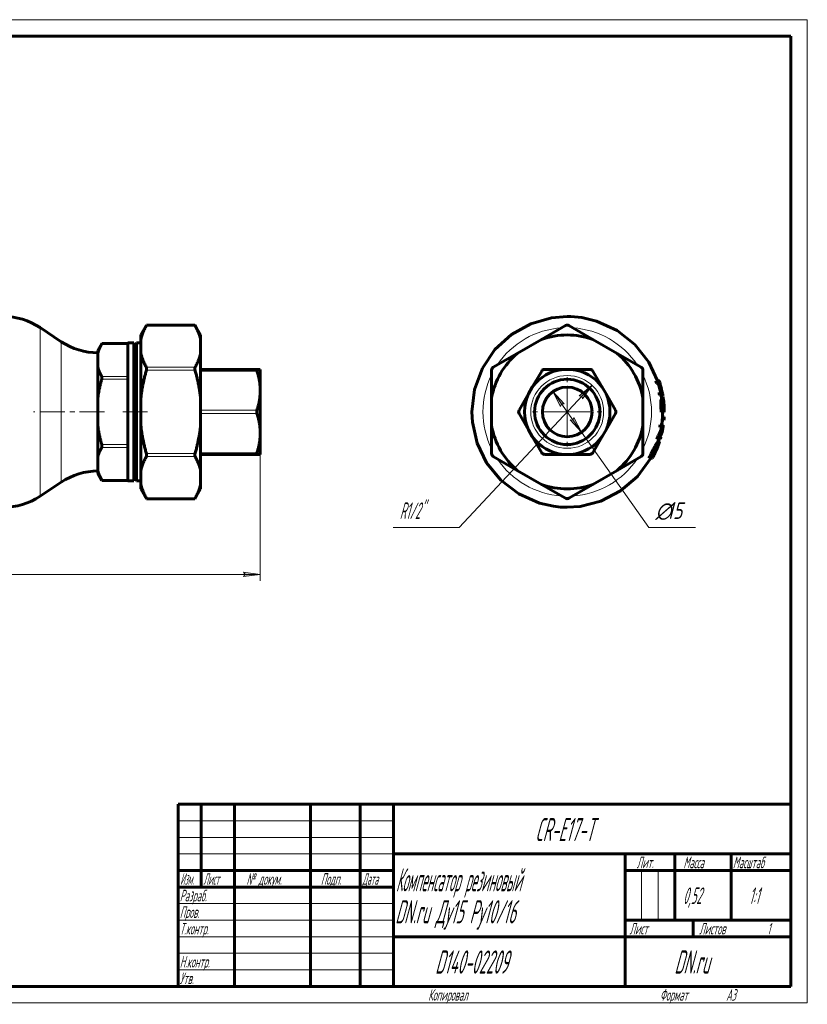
# Model space of a CAD drawing. Header units: millimetres. Extents: x 0 to 420, y 0 to 297.
# Tile 2 of 2: x 182 to 420, y 0 to 297. Entities that reach past the tile are written whole.
import ezdxf

# ---------------------------------------------------------------- set-up
doc = ezdxf.new("R2010")
doc.units = ezdxf.units.MM
for name, pattern in [('K5LT_AXLED', [12, 7.5, -1.5, 1.5, -1.5]), ('K5LT_BASIC', [0]), ('K5LT_THIN', [0])]:
    doc.linetypes.add(name, pattern=pattern)
doc.layers.add('Системный слой', color=7, linetype='Continuous')
doc.layers.add('Системный слой (1)', color=251, linetype='Continuous', true_color=0x6c6c6c)
doc.styles.add('KDIMTEXTSTYLE', font='GOST_AU.SHX', dxfattribs={"width": 0.96, "oblique": 15, "height": 5})
doc.styles.add('KTEXTSTYLE', font='GOST_AU.SHX', dxfattribs={"width": 0.56, "height": 5})
doc.dimstyles.new('KDIMSTYLE (1.00)', dxfattribs={"dimtxt": 5, "dimasz": 1, "dimexe": 2, "dimexo": 0, "dimgap": 1, "dimtad": 1, "dimtxsty": 'KDIMTEXTSTYLE', "dimsah": 1, "dimcen": 0, "dimdle": 1, "dimadec": 0, "dimazin": 0, "dimtfac": 0.667, "dimtmove": 0, "dimatfit": 3, "dimfxl": 1, "dimtvp": 1, "dimtolj": 1, "dimtzin": 0, "dimarcsym": 0})

# ---------------------------------------------------------------- blocks, each defined once
blk = doc.blocks.new('D0')
at = {"layer": 'Системный слой (1)'}
for points in [[(59.27, 129.46), (59.77, 130.12), (54.77, 129.46), (59.77, 128.8)], [(254.77, 129.46), (249.77, 130.12), (250.27, 129.46), (249.77, 128.8)]]:
    blk.add_hatch(color=7, dxfattribs=at).paths.add_polyline_path(points)
at = {"layer": 'Системный слой (1)', "color": 7, "linetype": 'K5LT_THIN', "lineweight": 18, "true_color": 0xffffff}
for p, q in [((254.77, 168.39), (254.77, 127.46)), ((54.77, 165.68), (54.77, 127.46)), ((54.77, 129.46), (59.77, 130.12)), ((59.77, 128.8), (54.77, 129.46)), ((59.77, 130.12), (59.27, 129.46)), ((59.27, 129.46), (59.77, 128.8)), ((250.27, 129.46), (249.77, 130.12)), ((249.77, 130.12), (254.77, 129.46)), ((254.77, 129.46), (249.77, 128.8)), ((249.77, 128.8), (250.27, 129.46))]:
    blk.add_line(p, q, dxfattribs=at)
blk.add_wipeout([(149.1, 130.46), (149.1, 137.84), (159.99, 137.84), (159.99, 130.46)]).dxf.layer = 'Системный слой (1)'
blk.add_line((54.77, 129.46), (254.77, 129.46), dxfattribs=at)
at = {"layer": 'Системный слой (1)', "color": 7, "insert": (149.1, 137.05), "char_height": 5, "attachment_point": 1, "style": 'KTEXTSTYLE'}
blk.add_mtext('\\H5.0;\\W1.000;\\Q15;\\Q15;\\W0.960;200', dxfattribs=at)
blk = doc.blocks.new('KDIMARROW_01')
at = {"layer": 'Системный слой'}
blk.add_hatch(color=0, dxfattribs=at).paths.add_polyline_path([(-5, -0.66), (0, 0), (-5, 0.66), (-4.5, 0)])
at = {"layer": 'Системный слой', "color": 0, "linetype": 'K5LT_THIN', "lineweight": 18}
for p, q in [((-4.5, 0), (-5, 0.66)), ((-5, 0.66), (0, 0)), ((0, 0), (-5, -0.66)), ((-5, -0.66), (-4.5, 0))]:
    blk.add_line(p, q, dxfattribs=at)
at = {"layer": 'Системный слой (1)', "color": 0, "linetype": 'K5LT_THIN', "lineweight": 18}
blk.add_line((347.5, 178.53), (346.5, 178.53), dxfattribs=at)
blk = doc.blocks.new('U0')
at = {"layer": 'Системный слой (1)', "color": 143, "linetype": 'K5LT_BASIC', "lineweight": 60, "true_color": 0x33acca}
for p, q in [((375.27, 187.93), (375.36, 187.66)), ((375.36, 187.66), (375.45, 187.39)), ((375.45, 187.39), (375.53, 187.12)), ((376.23, 184.39), (376.28, 184.12)), ((376.28, 184.12), (376.33, 183.84)), ((376.33, 183.84), (376.38, 183.57))]:
    blk.add_line(p, q, dxfattribs=at)
blk = doc.blocks.new('U1')
at = {"layer": 'Системный слой (1)', "color": 143, "linetype": 'K5LT_BASIC', "lineweight": 60, "true_color": 0x33acca}
for p, q in [((376.17, 184.62), (376.2, 184.51)), ((376.2, 184.51), (376.21, 184.43)), ((376.21, 184.43), (376.22, 184.42)), ((376.22, 184.42), (376.22, 184.42)), ((376.22, 184.42), (376.22, 184.42)), ((376.22, 184.42), (376.22, 184.41)), ((376.22, 184.41), (376.22, 184.4)), ((376.22, 184.4), (376.23, 184.39)), ((376.23, 184.36), (376.22, 184.36)), ((376.23, 184.39), (376.23, 184.37)), ((376.23, 184.37), (376.23, 184.36)), ((376.23, 184.36), (376.23, 184.36)), ((376.23, 184.36), (376.23, 184.36)), ((376.23, 184.36), (376.23, 184.36)), ((376.23, 184.36), (376.23, 184.36)), ((376.23, 184.36), (376.23, 184.36))]:
    blk.add_line(p, q, dxfattribs=at)
blk = doc.blocks.new('U2')
at = {"layer": 'Системный слой (1)', "color": 143, "linetype": 'K5LT_BASIC', "lineweight": 60, "true_color": 0x33acca}
for p, q in [((376.38, 183.14), (376.49, 182.67)), ((376.49, 182.67), (376.58, 182.2)), ((376.58, 182.2), (376.64, 181.72)), ((376.64, 181.72), (376.67, 181.47)), ((376.67, 181.47), (376.68, 181.24)), ((376.68, 181.24), (376.68, 181.23)), ((376.68, 181.23), (376.68, 181.21)), ((376.68, 181.21), (376.69, 181.18)), ((376.69, 181.18), (376.69, 181.12)), ((376.69, 181.12), (376.69, 180.99)), ((376.69, 180.99), (376.7, 180.97))]:
    blk.add_line(p, q, dxfattribs=at)
blk = doc.blocks.new('U3')
at = {"layer": 'Системный слой (1)', "color": 143, "linetype": 'K5LT_BASIC', "lineweight": 60, "true_color": 0x33acca}
for p, q in [((376.64, 181.72), (376.68, 181.38)), ((376.68, 181.38), (376.71, 181.04)), ((376.71, 181.04), (376.74, 180.7)), ((376.81, 179.23), (376.81, 178.96)), ((376.81, 178.96), (376.82, 178.68)), ((376.82, 178.68), (376.82, 178.41))]:
    blk.add_line(p, q, dxfattribs=at)
blk = doc.blocks.new('U4')
at = {"layer": 'Системный слой (1)', "color": 143, "linetype": 'K5LT_BASIC', "lineweight": 60, "true_color": 0x33acca}
for p, q in [((336.51, 205.16), (342.79, 206.95)), ((342.79, 206.95), (347.5, 207.34)), ((347.5, 207.34), (347.51, 207.34)), ((347.51, 207.34), (347.52, 207.34)), ((347.52, 207.34), (347.54, 207.34)), ((347.54, 207.34), (347.57, 207.34)), ((347.57, 207.34), (347.64, 207.34)), ((347.64, 207.34), (347.77, 207.34)), ((347.77, 207.34), (348.04, 207.34)), ((348.04, 207.34), (348.58, 207.32)), ((348.58, 207.32), (349.67, 207.26)), ((349.67, 207.26), (351.89, 207.01)), ((351.89, 207.01), (356.39, 205.94)), ((356.39, 205.94), (362.6, 203.07)), ((330.68, 201.92), (336.51, 205.16)), ((362.6, 203.07), (367.94, 198.84)), ((325.69, 197.35), (330.68, 201.92)), ((321.87, 191.69), (325.69, 197.35)), ((367.94, 198.84), (372.1, 193.54)), ((372.1, 193.54), (374.73, 187.96)), ((319.49, 185.28), (321.87, 191.69)), ((318.69, 178.53), (319.49, 185.28)), ((375.01, 187.12), (375.27, 186.21)), ((375.27, 186.21), (375.51, 185.3)), ((375.51, 185.3), (375.72, 184.39)), ((375.88, 183.55), (375.95, 183.11)), ((375.95, 183.11), (376.02, 182.67)), ((376.02, 182.67), (376.08, 182.23)), ((318.86, 175.41), (318.69, 178.53)), ((376.2, 175.91), (376.05, 174.64)), ((376.29, 177.17), (376.2, 175.91)), ((376.32, 178.41), (376.29, 177.17)), ((320.28, 169.08), (318.86, 175.41)), ((375.91, 173.72), (375.9, 173.64)), ((375.93, 173.8), (375.91, 173.72)), ((375.94, 173.88), (375.93, 173.8)), ((374.93, 169.69), (374.83, 169.39)), ((375.02, 169.98), (374.93, 169.69)), ((375.11, 170.27), (375.02, 169.98)), ((323.17, 163.11), (320.28, 169.08)), ((372.72, 164.58), (368.73, 159.05)), ((327.42, 157.87), (323.17, 163.11)), ((332.84, 153.73), (327.42, 157.87)), ((368.73, 159.05), (363.61, 154.64)), ((339.1, 150.97), (332.84, 153.73)), ((363.61, 154.64), (357.7, 151.58)), ((343.36, 150.02), (339.1, 150.97)), ((345.45, 149.79), (343.36, 150.02)), ((346.49, 149.73), (345.45, 149.79)), ((347, 149.72), (346.49, 149.73)), ((347.25, 149.72), (347, 149.72)), ((347.38, 149.72), (347.25, 149.72)), ((347.44, 149.72), (347.38, 149.72)), ((347.47, 149.72), (347.44, 149.72)), ((347.49, 149.72), (347.47, 149.72)), ((347.5, 149.72), (347.49, 149.72)), ((351.39, 149.98), (347.5, 149.72)), ((347.5, 149.72), (347.5, 149.72)), ((357.7, 151.58), (351.39, 149.98))]:
    blk.add_line(p, q, dxfattribs=at)
blk = doc.blocks.new('U5')
at = {"layer": 'Системный слой (1)', "color": 143, "linetype": 'K5LT_BASIC', "lineweight": 60, "true_color": 0x33acca}
for p, q in [((376.18, 172.79), (376.03, 172.43)), ((376.24, 172.97), (376.18, 172.79)), ((376.27, 173.06), (376.24, 172.97)), ((376.28, 173.1), (376.27, 173.06)), ((376.29, 173.13), (376.28, 173.1)), ((376.41, 173.64), (376.29, 173.13)), ((376.42, 173.72), (376.41, 173.64)), ((376.43, 173.8), (376.42, 173.72)), ((376.44, 173.88), (376.43, 173.8)), ((375.64, 171.7), (375.46, 171.42)), ((376.03, 172.43), (375.64, 171.7))]:
    blk.add_line(p, q, dxfattribs=at)
blk = doc.blocks.new('U6')
at = {"layer": 'Системный слой (1)', "color": 143, "linetype": 'K5LT_BASIC', "lineweight": 60, "true_color": 0x33acca}
for p, q in [((375.51, 187.15), (375.52, 187.15)), ((375.52, 187.15), (375.52, 187.14)), ((375.52, 187.14), (375.53, 187.12)), ((375.53, 187.12), (375.53, 187.1)), ((375.53, 187.1), (375.53, 187.1)), ((375.53, 187.1), (375.54, 187.1)), ((375.54, 187.1), (375.54, 187.1)), ((375.54, 187.1), (375.54, 187.09)), ((375.54, 187.09), (375.54, 187.07)), ((375.54, 187.07), (375.56, 186.99)), ((375.56, 186.99), (375.58, 186.94)), ((375.58, 186.94), (375.58, 186.94)), ((375.58, 186.94), (375.58, 186.93)), ((375.58, 186.93), (375.58, 186.91)), ((375.58, 186.91), (375.59, 186.89))]:
    blk.add_line(p, q, dxfattribs=at)
blk = doc.blocks.new('U7')
at = {"layer": 'Системный слой (1)', "color": 143, "linetype": 'K5LT_BASIC', "lineweight": 60, "true_color": 0x33acca}
for p, q in [((376.31, 173.11), (376.26, 172.84)), ((376.36, 173.37), (376.31, 173.11)), ((376.41, 173.64), (376.36, 173.37)), ((376.49, 174.13), (376.45, 173.88)), ((376.52, 174.39), (376.49, 174.13)), ((376.56, 174.64), (376.52, 174.39)), ((375.7, 170.52), (375.63, 170.27)), ((375.77, 170.78), (375.7, 170.52)), ((375.84, 171.03), (375.77, 170.78))]:
    blk.add_line(p, q, dxfattribs=at)
blk = doc.blocks.new('U8')
at = {"layer": 'Системный слой (1)', "color": 143, "linetype": 'K5LT_BASIC', "lineweight": 60, "true_color": 0x33acca}
for p, q in [((374.78, 167.8), (374.73, 167.7)), ((374.86, 168.01), (374.78, 167.8)), ((374.9, 168.1), (374.86, 168.01)), ((374.92, 168.15), (374.9, 168.1)), ((374.93, 168.18), (374.92, 168.17)), ((374.92, 168.17), (374.92, 168.15)), ((374.96, 168.27), (374.93, 168.18)), ((374.93, 168.18), (374.93, 168.18)), ((374.97, 168.29), (374.96, 168.27)), ((375.01, 168.4), (374.97, 168.29)), ((375.02, 168.43), (375.01, 168.4)), ((375.02, 168.55), (375.04, 168.53)), ((375.03, 168.46), (375.02, 168.45)), ((375.02, 168.45), (375.02, 168.43)), ((375.04, 168.53), (375.03, 168.46)), ((375.03, 168.46), (375.03, 168.46))]:
    blk.add_line(p, q, dxfattribs=at)
blk = doc.blocks.new('U9')
at = {"layer": 'Системный слой (1)', "color": 143, "linetype": 'K5LT_BASIC', "lineweight": 60, "true_color": 0x33acca}
for p, q in [((375.07, 168.56), (374.96, 168.27)), ((375.17, 168.85), (375.07, 168.56)), ((375.27, 169.15), (375.17, 168.85)), ((373.43, 164.85), (373.29, 164.58)), ((373.57, 165.12), (373.43, 164.85)), ((373.71, 165.39), (373.57, 165.12))]:
    blk.add_line(p, q, dxfattribs=at)
blk = doc.blocks.new('U10')
at = {"layer": 'Системный слой (1)', "color": 7, "linetype": 'K5LT_THIN', "lineweight": 18, "true_color": 0xffffff}
for start, end in [(93.8577, 146.1425), (33.8575, 86.1423), (153.8568, 180), (333.8568, 26.1432), (273.857, 326.1425)]:
    blk.add_arc((347.5, 178.53), 25.45, start, end, dxfattribs=at)
blk = doc.blocks.new('U11')
at = {"layer": 'Системный слой (1)', "color": 7, "linetype": 'K5LT_THIN', "lineweight": 18, "true_color": 0xffffff}
for start, end in [(180, 206.1425), (213.8566, 266.1362)]:
    blk.add_arc((347.5, 178.53), 25.45, start, end, dxfattribs=at)
blk = doc.blocks.new('U12')
at = {"layer": 'Системный слой (1)', "color": 30, "linetype": 'K5LT_AXLED', "lineweight": 18, "true_color": 0xff8000}
for q in [(347.5, 190.38), (335.65, 178.53), (359.35, 178.53), (347.5, 166.68)]:
    blk.add_line((347.5, 178.53), q, dxfattribs=at)
blk = doc.blocks.new('D1')
at = {"layer": 'Системный слой (1)'}
for points in [[(346.6, 180.95), (343.18, 184.66), (345.52, 180.19), (345.77, 180.98)], [(351.83, 172.4), (349.48, 176.87), (349.23, 176.08), (348.41, 176.11)]]:
    blk.add_hatch(color=7, dxfattribs=at).paths.add_polyline_path(points)
at = {"layer": 'Системный слой (1)', "color": 7, "linetype": 'K5LT_THIN', "lineweight": 18, "true_color": 0xffffff}
for p, q in [((343.18, 184.66), (346.6, 180.95)), ((345.52, 180.19), (343.18, 184.66)), ((343.18, 184.66), (351.83, 172.4)), ((345.77, 180.98), (345.52, 180.19)), ((346.6, 180.95), (345.77, 180.98)), ((351.83, 172.4), (348.41, 176.11)), ((348.41, 176.11), (349.23, 176.08)), ((349.23, 176.08), (349.48, 176.87)), ((349.48, 176.87), (351.83, 172.4)), ((351.83, 172.4), (372.17, 143.6))]:
    blk.add_line(p, q, dxfattribs=at)
blk.add_wipeout([(374.17, 144.6), (374.17, 151.98), (383.79, 151.98), (383.79, 144.6)]).dxf.layer = 'Системный слой (1)'
blk.add_line((372.17, 143.6), (386.19, 143.6), dxfattribs=at)
at = {"layer": 'Системный слой (1)', "color": 7, "char_height": 5, "attachment_point": 1, "style": 'KTEXTSTYLE'}
for s, insert in [('\\H5.0;\\W1.000;\\Q15;\\Q15;\\W0.960;∅', (374.17, 151.19)), ('\\H5.0;\\W1.000;\\Q15;\\Q15;\\W0.960;15', (377.47, 151.19))]:
    blk.add_mtext(s, dxfattribs=dict(at, insert=insert))
blk = doc.blocks.new('U13')
at = {"layer": 'Системный слой (1)'}
blk.add_hatch(color=7, dxfattribs=at).paths.add_polyline_path([(352.08, 182.47), (355.01, 186.57), (351.12, 183.36), (351.94, 183.28)])
at = {"layer": 'Системный слой (1)', "color": 7, "linetype": 'K5LT_THIN', "lineweight": 18, "true_color": 0xffffff}
for p, q in [((314.89, 143.6), (355.01, 186.57)), ((351.12, 183.36), (355.01, 186.57)), ((355.01, 186.57), (352.08, 182.47)), ((351.94, 183.28), (351.12, 183.36)), ((352.08, 182.47), (351.94, 183.28)), ((314.89, 143.6), (294.92, 143.6))]:
    blk.add_line(p, q, dxfattribs=at)
at = {"layer": 'Системный слой (1)', "color": 7, "insert": (296.92, 151.19), "char_height": 5, "attachment_point": 1, "style": 'KTEXTSTYLE'}
blk.add_mtext('\\H5.0;\\W1.000;\\Q15;\\Q15;\\W0.560;R1/2"', dxfattribs=at)
blk = doc.blocks.new('U14')
at = {"color": 7, "linetype": 'K5LT_THIN', "lineweight": 18, "true_color": 0xffffff}
for p, q in [((0, 297), (420, 297)), ((420, 297), (420, 0)), ((230, 55), (295, 55)), ((230, 50), (295, 50)), ((230, 45), (295, 45)), ((369.96, 25), (369.96, 40)), ((374.98, 25), (374.98, 40)), ((230, 30), (295, 30)), ((230, 25), (295, 25)), ((230, 20), (295, 20)), ((230, 15), (295, 15)), ((230, 10), (295, 10)), ((420, 0), (0, 0))]:
    blk.add_line(p, q, dxfattribs=at)
at = {"color": 143, "linetype": 'K5LT_BASIC', "lineweight": 60, "true_color": 0x33acca}
for p, q in [((20, 292), (415, 292)), ((415, 292), (415, 5)), ((230, 60), (415, 60)), ((230, 5), (230, 60)), ((237, 35), (237, 60)), ((247, 5), (247, 60)), ((270, 5), (270, 60)), ((285, 5), (285, 60)), ((295, 5), (295, 60)), ((295, 45), (415, 45)), ((365, 5), (365, 45)), ((380, 25), (380, 45)), ((397, 25), (397, 45)), ((230, 40), (295, 40)), ((365, 40), (380, 40)), ((380, 40), (415, 40)), ((230, 35), (295, 35)), ((365, 25), (415, 25)), ((385.57, 20), (385.57, 25)), ((295, 20), (365, 20)), ((365, 20), (415, 20)), ((415, 5), (20, 5))]:
    blk.add_line(p, q, dxfattribs=at)
at = {"color": 7, "attachment_point": 1, "style": 'KTEXTSTYLE'}
for s, insert, char_height in [('\\H5.0;\\W1.000;\\Q15;\\Q15;\\W0.560;\\H7.00;CR-E17-T', (337.8, 55.86), 7), ('\\H5.0;\\W1.000;\\Q15;\\Q15;\\W0.560;\\H3.50;Лит.', (368.47, 44.18), 3.5), ('\\H5.0;\\W1.000;\\Q15;\\Q15;\\W0.560;\\H3.50;Масса', (382.58, 44.18), 3.5), ('\\H5.0;\\W1.000;\\Q15;\\Q15;\\W0.540;\\H3.50;Масштаб', (397.52, 44.18), 3.5), ('\\H5.0;\\W1.000;\\Q15;\\Q15;\\W0.458;\\H3.50;Изм.', (230.62, 39.18), 3.5), ('\\H5.0;\\W1.000;\\Q15;\\Q15;\\W0.467;\\H3.50;Лист', (237.61, 39.18), 3.5), ('\\H5.0;\\W1.000;\\Q15;\\Q15;\\W0.560;\\H3.50;№ докум.', (250.63, 39.18), 3.5), ('\\H5.0;\\W1.000;\\Q15;\\Q15;\\W0.560;\\H3.50;Подп.', (273.1, 39.18), 3.5), ('\\H5.0;\\W1.000;\\Q15;\\Q15;\\W0.467;\\H3.50;Дата', (285.61, 39.18), 3.5), ('\\H5.0;\\W1.000;\\Q15;\\Q15;\\W0.442;\\H7.00;Компенсатор резиновый', (295.78, 40.69), 7), ('\\H5.0;\\W1.000;\\Q15;\\Q15;\\W0.560;\\H3.50;Разраб.', (230.5, 34.18), 3.5), ('\\H5.0;\\W1.000;\\Q15;\\Q15;\\W0.560;0,52', (382.5, 34.9), 5), ('\\H5.0;\\W1.000;\\Q15;\\Q15;\\W0.560;{\\c16737820;1:1}', (402.44, 34.9), 5), ('\\H5.0;\\W1.000;\\Q15;\\Q15;\\W0.544;\\H7.00;DN.ru Ду15 Ру10/16', (295.54, 31.02), 7), ('\\H5.0;\\W1.000;\\Q15;\\Q15;\\W0.560;\\H3.50;Пров.', (230.5, 29.18), 3.5), ('\\H5.0;\\W1.000;\\Q15;\\Q15;\\W0.560;\\H3.50;Т.контр.', (230.5, 24.18), 3.5), ('\\H5.0;\\W1.000;\\Q15;\\Q15;\\W0.560;\\H3.50;Лист', (366.32, 24.18), 3.5), ('\\H5.0;\\W1.000;\\Q15;\\Q15;\\W0.560;\\H3.50;Листов', (387.36, 24.18), 3.5), ('\\H5.0;\\W1.000;\\Q15;\\Q15;\\W0.560;\\H3.50;1', (407.91, 24.18), 3.5), ('\\H5.0;\\W1.000;\\Q15;\\Q15;\\W0.560;\\H7.00;D140-02209', (307.61, 15.86), 7), ('\\H5.0;\\W1.000;\\Q15;\\Q15;\\W0.560;\\H7.00;DN.ru', (379.84, 15.86), 7), ('\\H5.0;\\W1.000;\\Q15;\\Q15;\\W0.560;\\H3.50;Н.контр.', (230.5, 14.18), 3.5), ('\\H5.0;\\W1.000;\\Q15;\\Q15;\\W0.560;\\H3.50;Утв.', (230.5, 9.18), 3.5), ('\\H5.0;\\W1.000;\\Q15;\\Q15;\\W0.560;\\H3.50;Копировал', (305.5, 4.18), 3.5), ('\\H5.0;\\W1.000;\\Q15;\\Q15;\\W0.560;\\H3.50;Формат', (375.5, 4.18), 3.5), ('\\H5.0;\\W1.000;\\Q15;\\Q15;\\W0.560;\\H3.50;A3', (395.5, 4.18), 3.5)]:
    blk.add_mtext(s, dxfattribs=dict(at, insert=insert, char_height=char_height))

msp = doc.modelspace()

# ---------------------------------------------------------------- linework, layer by layer
at = {"layer": 'Системный слой (1)', "color": 143, "linetype": 'K5LT_BASIC', "lineweight": 60, "true_color": 0x33acca}
for p, q in [((194.732, 199.738), (188.364, 203.983)), ((218.77, 201.768), (220.497, 204.76)), ((220.497, 204.76), (220.423, 204.626)), ((235.043, 204.76), (220.497, 204.76)), ((235.117, 204.626), (235.043, 204.76)), ((236.77, 201.768), (235.043, 204.76)), ((339.744, 200.434), (347.004, 204.626)), ((348.004, 204.626), (355.265, 200.434)), ((214.77, 157.679), (214.77, 199.379)), ((216.649, 199.379), (214.77, 199.379)), ((216.649, 157.679), (216.649, 199.379)), ((216.649, 198.095), (217.391, 199.379)), ((217.391, 199.379), (217.391, 157.679)), ((218.77, 199.379), (217.391, 199.379)), ((218.77, 200.434), (218.77, 201.768)), ((218.77, 196.202), (218.77, 200.434)), ((236.77, 201.768), (236.77, 200.434)), ((236.77, 196.202), (236.77, 200.434)), ((339.744, 200.434), (332.415, 196.202)), ((362.594, 196.202), (355.265, 200.434)), ((205.77, 197.066), (207.016, 199.225)), ((205.77, 196.262), (205.77, 197.066)), ((214.77, 199.225), (207.016, 199.225)), ((205.77, 196.262), (205.77, 192.072)), ((218.77, 182.761), (218.77, 196.202)), ((236.77, 196.202), (236.77, 182.761)), ((325.154, 192.011), (332.415, 196.202)), ((362.594, 196.202), (369.854, 192.011)), ((205.77, 182.72), (205.77, 192.072)), ((253.814, 191.38), (236.77, 191.38)), ((253.814, 191.38), (236.77, 191.38)), ((253.814, 191.38), (254.77, 191.379)), ((254.77, 191.379), (254.77, 185.959)), ((324.654, 182.761), (324.654, 191.145)), ((336.956, 185.959), (339.796, 190.879)), ((340.662, 191.379), (346.344, 191.379)), ((348.664, 191.379), (346.344, 191.379)), ((348.664, 191.379), (354.346, 191.38)), ((355.212, 190.88), (358.052, 185.959)), ((370.354, 191.145), (370.354, 182.761)), ((374.762, 187.96), (374.22, 187.96)), ((375.251, 187.96), (374.762, 187.96)), ((254.77, 183.95), (254.77, 185.959)), ((336.956, 185.959), (335.795, 183.95)), ((359.213, 183.95), (358.052, 185.959)), ((375.029, 187.149), (374.492, 187.149)), ((375.029, 187.149), (375.514, 187.149)), ((205.77, 182.72), (205.77, 174.339)), ((218.77, 174.298), (218.77, 182.761)), ((236.77, 174.298), (236.77, 182.761)), ((254.77, 183.95), (254.77, 173.109)), ((324.654, 182.761), (324.654, 174.298)), ((332.955, 179.029), (335.795, 183.95)), ((359.213, 183.95), (362.053, 179.03)), ((370.354, 174.298), (370.354, 182.761)), ((375.753, 184.356), (375.23, 184.356)), ((375.908, 183.546), (375.388, 183.546)), ((376.224, 184.356), (375.753, 184.356)), ((376.401, 182.231), (375.893, 182.231)), ((375.908, 183.546), (376.377, 183.546)), ((376.378, 183.136), (375.947, 183.136)), ((376.64, 181.04), (376.42, 181.04)), ((376.763, 179.225), (376.479, 179.225)), ((376.809, 179.225), (376.797, 179.225)), ((335.796, 173.109), (332.955, 178.029)), ((362.053, 178.03), (359.213, 173.109)), ((376.347, 178.415), (375.835, 178.415)), ((376.703, 176.032), (376.209, 176.032)), ((376.77, 177.011), (376.277, 177.011)), ((376.347, 178.415), (376.817, 178.415)), ((205.77, 164.987), (205.77, 174.339)), ((218.77, 160.856), (218.77, 174.298)), ((236.77, 174.298), (236.77, 160.856)), ((254.77, 171.1), (254.77, 173.109)), ((324.654, 165.914), (324.654, 174.298)), ((335.796, 173.109), (336.956, 171.1)), ((358.052, 171.1), (359.213, 173.109)), ((370.354, 174.298), (370.354, 165.914)), ((375.97, 173.882), (375.451, 173.882)), ((376.084, 174.638), (375.567, 174.638)), ((375.97, 173.882), (376.446, 173.882)), ((376.558, 174.638), (376.084, 174.638)), ((254.77, 171.1), (254.77, 165.679)), ((339.797, 166.179), (336.956, 171.1)), ((358.052, 171.1), (355.212, 166.18)), ((375.14, 170.273), (374.606, 170.273)), ((375.459, 171.425), (374.93, 171.425)), ((375.14, 170.273), (375.63, 170.273)), ((375.841, 171.029), (375.526, 171.029)), ((374.524, 168.157), (373.978, 168.157)), ((374.732, 167.698), (374.463, 167.698)), ((375.313, 169.393), (374.785, 169.393)), ((205.77, 164.987), (205.77, 160.797)), ((253.814, 165.679), (236.77, 165.679)), ((253.814, 165.679), (236.77, 165.679)), ((254.77, 165.679), (253.814, 165.68)), ((253.814, 165.679), (254.77, 165.679)), ((254.77, 165.679), (254.77, 165.679)), ((332.415, 160.856), (325.154, 165.048)), ((346.344, 165.679), (340.663, 165.679)), ((346.344, 165.679), (348.664, 165.679)), ((354.346, 165.68), (348.664, 165.679)), ((369.854, 165.048), (362.594, 160.856)), ((372.752, 164.583), (372.165, 164.583)), ((372.752, 164.583), (373.287, 164.583)), ((373.709, 165.394), (373.34, 165.394)), ((205.77, 159.993), (205.77, 160.797)), ((218.77, 156.625), (218.77, 160.856)), ((236.77, 156.625), (236.77, 160.856)), ((332.415, 160.856), (339.744, 156.625)), ((355.265, 156.625), (362.594, 160.856)), ((205.77, 159.993), (207.016, 157.834)), ((206.943, 157.968), (207.016, 157.834)), ((214.77, 157.834), (207.016, 157.834)), ((216.649, 157.679), (214.77, 157.679)), ((216.649, 158.964), (217.391, 157.679)), ((218.77, 157.679), (217.391, 157.679)), ((194.732, 157.32), (188.364, 153.075)), ((218.77, 155.291), (218.77, 156.625)), ((218.77, 155.291), (220.497, 152.299)), ((236.77, 155.291), (235.043, 152.299)), ((236.77, 156.625), (236.77, 155.291)), ((347.004, 152.433), (339.744, 156.625)), ((355.265, 156.625), (348.004, 152.433)), ((220.423, 152.433), (220.497, 152.299)), ((235.043, 152.299), (220.497, 152.299)), ((235.043, 152.299), (235.117, 152.433))]:
    msp.add_line(p, q, dxfattribs=at)
at = {"layer": 'Системный слой (1)', "color": 7, "linetype": 'K5LT_THIN', "lineweight": 18, "true_color": 0xffffff}
for p, q in [((188.364, 153.075), (188.364, 203.983)), ((220.423, 204.626), (235.117, 204.626)), ((194.732, 199.738), (194.732, 157.32)), ((206.943, 199.091), (214.77, 199.091)), ((235.117, 192.011), (220.423, 192.011)), ((220.423, 191.145), (235.117, 191.145)), ((236.77, 190.88), (253.814, 190.88)), ((214.77, 189.243), (206.943, 189.243)), ((206.943, 188.377), (214.77, 188.377)), ((375.589, 186.887), (375.078, 186.887)), ((375.879, 185.75), (375.398, 185.75)), ((376.166, 184.618), (375.666, 184.618)), ((376.258, 181.539), (375.744, 181.539)), ((253.814, 179.03), (236.77, 179.03)), ((376.31, 179.987), (375.798, 179.987)), ((376.737, 179.937), (376.453, 179.937)), ((236.77, 178.03), (253.814, 178.03)), ((214.77, 168.682), (206.943, 168.682)), ((206.943, 167.816), (214.77, 167.816)), ((235.117, 165.914), (220.423, 165.914)), ((220.423, 165.048), (235.117, 165.048)), ((253.814, 166.18), (236.77, 166.18)), ((236.77, 165.68), (253.814, 165.68)), ((373.47, 165.972), (372.9, 165.972)), ((373.981, 166.012), (373.645, 166.012)), ((214.77, 157.968), (206.943, 157.968)), ((235.117, 152.433), (220.423, 152.433))]:
    msp.add_line(p, q, dxfattribs=at)
at = {"layer": 'Системный слой (1)', "color": 30, "linetype": 'K5LT_AXLED', "lineweight": 18, "true_color": 0xff8000}
for p, q in [((207.77, 178.529), (186.364, 178.529)), ((220.77, 178.529), (212.77, 178.529))]:
    msp.add_line(p, q, dxfattribs=at)
at = {"layer": 'Системный слой (1)', "color": 7, "linetype": 'K5LT_THIN', "lineweight": 18, "true_color": 0xffffff}
msp.add_circle((347.504, 178.529), 11, dxfattribs=at)
at = {"layer": 'Системный слой (1)', "color": 143, "linetype": 'K5LT_BASIC', "lineweight": 60, "true_color": 0x33acca}
for radius in [9.85, 7.5]:
    msp.add_circle((347.504, 178.529), radius, dxfattribs=at)
for centre, radius, start, end in [((177.27, 187.342), 20, 56.30993, 123.69007), ((347.504, 203.76), 1, 60, 120), ((205.826, 216.379), 20, 236.30993, 269.84097), ((347.504, 178.529), 23.238, 70.49126, 109.50874), ((347.504, 178.529), 23.238, 130.49126, 169.50874), ((347.504, 178.529), 23.238, 10.49126, 49.50874), ((325.654, 191.145), 1, 120, 180), ((347.504, 178.529), 12.902, 95.15965, 144.84133), ((340.662, 190.379), 1, 90.00049, 150.00049), ((347.504, 178.529), 12.902, 35.15965, 84.84133), ((354.346, 190.38), 1, 30.00049, 90.00049), ((369.354, 191.145), 1, 0, 60), ((347.504, 178.529), 28.331, 17.71353, 19.44325), ((347.504, 178.529), 28.843, 17.38895, 19.08459), ((347.504, 178.529), 12.902, 155.15965, 204.84133), ((347.504, 178.529), 12.902, 335.15965, 24.84133), ((347.504, 178.529), 28.331, 10.19861, 11.86907), ((347.504, 178.529), 28.843, 10.01568, 11.65538), ((333.821, 178.529), 1, 150.00049, 210.00049), ((361.187, 178.53), 1, 330.00049, 30.00049), ((347.504, 178.529), 28.331, 359.76789, 2.94826), ((347.504, 178.529), 28.843, 359.77201, 2.89587), ((347.504, 178.529), 28.983, 1.37587, 2.96993), ((347.504, 178.529), 29.267, 1.36252, 2.75699), ((347.504, 178.529), 29.301, 1.36094, 3.17966), ((347.504, 178.529), 29.305, 355.11122, 357.02946), ((347.504, 178.529), 23.238, 190.49126, 229.50874), ((347.504, 178.529), 23.238, 310.49126, 349.50874), ((347.504, 178.529), 28.331, 350.55791, 352.10518), ((347.504, 178.529), 28.843, 350.72702, 352.2462), ((347.504, 178.529), 12.902, 215.15965, 264.84133), ((347.504, 178.529), 12.902, 275.15965, 324.84133), ((347.504, 178.529), 28.331, 343.05687, 345.47703), ((347.504, 178.529), 28.843, 343.36648, 345.74036), ((325.654, 165.914), 1, 180, 240), ((340.663, 166.679), 1, 210.00049, 270.00049), ((354.346, 166.68), 1, 270.00049, 330.00049), ((369.354, 165.914), 1, 300, 0), ((347.504, 178.529), 28.331, 330.51138, 333.6904), ((347.504, 178.529), 28.843, 331.08496, 334.19223), ((347.504, 178.529), 28.983, 333.0506, 334.41282), ((347.504, 178.529), 29.287, 333.35209, 334.69681), ((205.826, 140.679), 20, 90.15903, 123.69007), ((347.504, 178.529), 23.238, 250.49126, 289.50874), ((177.27, 169.716), 20, 236.30993, 303.69007), ((347.504, 153.299), 1, 240, 300)]:
    msp.add_arc(centre, radius, start, end, dxfattribs=at)
for points, weights in [([(220.423, 204.626), (219.185, 202.408), (218.77, 200.434)], [1.01255395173, 1.02110626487, 1]), ([(236.77, 200.434), (236.355, 202.408), (235.117, 204.626)], [1, 1.02110626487, 1.01255395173]), ([(206.943, 199.091), (206.12, 197.603), (205.77, 196.262)], [1.03118049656, 1.02626580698, 1]), ([(218.77, 196.202), (219.185, 194.228), (220.423, 192.011)], [1, 1.02110626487, 1.01255395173]), ([(235.117, 192.011), (236.355, 194.228), (236.77, 196.202)], [1.01255395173, 1.02110626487, 1]), ([(205.77, 192.072), (206.12, 190.731), (206.943, 189.243)], [1, 1.02626580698, 1.03118049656]), ([(220.423, 191.145), (219.185, 186.709), (218.77, 182.761)], [1.01255395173, 1.02110626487, 1]), ([(236.77, 182.761), (236.355, 186.709), (235.117, 191.145)], [1, 1.02110626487, 1.01255395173]), ([(254.77, 185.959), (254.631, 188.271), (253.814, 190.88)], [1, 1.0512171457, 1.05775425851]), ([(206.943, 188.377), (206.12, 185.402), (205.77, 182.72)], [1.03118049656, 1.02626580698, 1]), ([(253.814, 179.03), (254.631, 181.638), (254.77, 183.95)], [1.05775425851, 1.0512171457, 1]), ([(254.77, 173.109), (254.631, 175.421), (253.814, 178.03)], [1, 1.0512171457, 1.05775425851]), ([(205.77, 174.339), (206.12, 171.657), (206.943, 168.682)], [1, 1.02626580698, 1.03118049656]), ([(218.77, 174.298), (219.185, 170.349), (220.423, 165.914)], [1, 1.02110626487, 1.01255395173]), ([(235.117, 165.914), (236.355, 170.349), (236.77, 174.298)], [1.01255395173, 1.02110626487, 1]), ([(253.814, 166.18), (254.631, 168.788), (254.77, 171.1)], [1.05775425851, 1.0512171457, 1]), ([(206.943, 167.816), (206.12, 166.328), (205.77, 164.987)], [1.03118049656, 1.02626580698, 1]), ([(220.423, 165.048), (219.185, 162.831), (218.77, 160.856)], [1.01255395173, 1.02110626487, 1]), ([(236.77, 160.856), (236.355, 162.831), (235.117, 165.048)], [1, 1.02110626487, 1.01255395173]), ([(205.77, 160.797), (206.12, 159.456), (206.943, 157.968)], [1, 1.02626580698, 1.03118049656]), ([(218.77, 156.625), (219.185, 154.651), (220.423, 152.433)], [1, 1.02110626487, 1.01255395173]), ([(235.117, 152.433), (236.355, 154.651), (236.77, 156.625)], [1.01255395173, 1.02110626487, 1])]:
    msp.add_rational_spline(points, weights, degree=2, dxfattribs=at)
for points, knots in [([(207.016, 199.225), (207.016, 199.225), (207.001, 199.196), (206.962, 199.126), (206.953, 199.109), (206.943, 199.091)], [0.48235833, 0.48235833, 0.48235833, 0.48235833, 0.522596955, 0.522596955, 0.533457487, 0.533457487, 0.533457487, 0.533457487]), ([(220.423, 192.011), (220.433, 191.992), (220.443, 191.971), (220.482, 191.867), (220.497, 191.76), (220.497, 191.529), (220.482, 191.394), (220.443, 191.22), (220.433, 191.182), (220.423, 191.145)], [0.43243256, 0.43243256, 0.43243256, 0.43243256, 0.44356678, 0.44356678, 0.48352079, 0.48352079, 0.5234748, 0.5234748, 0.53460902, 0.53460902, 0.53460902, 0.53460902]), ([(235.117, 191.145), (235.107, 191.182), (235.097, 191.22), (235.058, 191.394), (235.043, 191.529), (235.043, 191.76), (235.058, 191.867), (235.097, 191.971), (235.107, 191.992), (235.117, 192.011)], [0.7659256, 0.7659256, 0.7659256, 0.7659256, 0.77705982, 0.77705982, 0.81701383, 0.81701383, 0.85696784, 0.85696784, 0.86810207, 0.86810207, 0.86810207, 0.86810207]), ([(253.814, 190.88), (253.805, 190.91), (253.796, 190.939), (253.758, 191.081), (253.742, 191.178), (253.742, 191.314), (253.758, 191.359), (253.796, 191.378), (253.805, 191.38), (253.814, 191.38)], [0.11917032, 0.11917032, 0.11917032, 0.11917032, 0.12948272, 0.12948272, 0.17028688, 0.17028688, 0.21109104, 0.21109104, 0.22140345, 0.22140345, 0.22140345, 0.22140345]), ([(206.943, 189.243), (206.953, 189.225), (206.962, 189.204), (207.001, 189.101), (207.016, 188.993), (207.016, 188.761), (207.001, 188.625), (206.962, 188.451), (206.953, 188.414), (206.943, 188.377)], [0.43126319, 0.43126319, 0.43126319, 0.43126319, 0.44212372, 0.44212372, 0.48236034, 0.48236034, 0.52259695, 0.52259695, 0.53345749, 0.53345749, 0.53345749, 0.53345749]), ([(375.268, 187.932), (375.265, 187.943), (375.261, 187.951), (375.255, 187.959), (375.253, 187.96), (375.251, 187.96)], [-0.05846833, -0.05846833, -0.05846833, -0.05846833, -0.023390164, -0.023390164, 0, 0, 0, 0]), ([(375.007, 187.12), (375.005, 187.124), (375.004, 187.128), (375.002, 187.132), (375.002, 187.133), (374.997, 187.145), (374.994, 187.149), (374.99, 187.149)], [0.063408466, 0.063408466, 0.063408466, 0.063408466, 0.066435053, 0.066435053, 0.067439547, 0.067439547, 0.077190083, 0.077190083, 0.077190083, 0.077190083]), ([(375.589, 186.887), (375.601, 186.838), (375.615, 186.78), (375.65, 186.643), (375.67, 186.566), (375.722, 186.361), (375.771, 186.171), (375.855, 185.846), (375.867, 185.798), (375.879, 185.75)], [-0.21389788, -0.21389788, -0.21389788, -0.21389788, -0.15846259, -0.15846259, -0.10082612, -0.10082612, -0.01483138, -0.01483138, 0, 0, 0, 0]), ([(375.879, 185.75), (375.911, 185.626), (375.943, 185.498), (375.978, 185.36), (375.981, 185.345), (375.996, 185.287), (376.007, 185.244), (376.028, 185.16), (376.038, 185.119), (376.049, 185.074), (376.051, 185.069), (376.058, 185.038), (376.065, 185.014), (376.1, 184.873), (376.126, 184.772), (376.155, 184.662), (376.161, 184.64), (376.166, 184.618)], [-0.13282634, -0.13282634, -0.13282634, -0.13282634, -0.09415517, -0.09415517, -0.08947265, -0.08947265, -0.07573203, -0.07573203, -0.06227916, -0.06227916, -0.06048882, -0.06048882, -0.05200087, -0.05200087, -0.01157149, -0.01157149, 0, 0, 0, 0]), ([(375.798, 179.987), (375.784, 180.262), (375.766, 180.57), (375.749, 180.911), (375.744, 181.039), (375.74, 181.318), (375.741, 181.431), (375.744, 181.539)], [0, 0, 0, 0, 0.0826324, 0.0826324, 0.1037234, 0.1037234, 0.11960005, 0.11960005, 0.11960005, 0.11960005]), ([(375.744, 181.539), (375.749, 181.712), (375.76, 181.858), (375.793, 182.082), (375.81, 182.136), (375.846, 182.214), (375.869, 182.231), (375.893, 182.231)], [0, 0, 0, 0, 0.06182998, 0.06182998, 0.11852479, 0.11852479, 0.19811277, 0.19811277, 0.19811277, 0.19811277]), ([(376.258, 181.539), (376.254, 181.398), (376.253, 181.248), (376.258, 181.038), (376.26, 180.986), (376.263, 180.911), (376.264, 180.888), (376.266, 180.835), (376.268, 180.803), (376.271, 180.736), (376.273, 180.701), (376.277, 180.63), (376.279, 180.593), (376.283, 180.516), (376.285, 180.477), (376.289, 180.395), (376.291, 180.352), (376.296, 180.269), (376.298, 180.227), (376.304, 180.119), (376.307, 180.053), (376.31, 179.987)], [-0.2497723, -0.2497723, -0.2497723, -0.2497723, -0.15056215, -0.15056215, -0.11867227, -0.11867227, -0.10560665, -0.10560665, -0.08970313, -0.08970313, -0.07469113, -0.07469113, -0.06041165, -0.06041165, -0.04637646, -0.04637646, -0.03256126, -0.03256126, -0.01986102, -0.01986102, 0, 0, 0, 0]), ([(376.401, 182.231), (376.382, 182.231), (376.362, 182.218), (376.327, 182.156), (376.313, 182.112), (376.291, 181.995), (376.272, 181.883), (376.26, 181.62), (376.259, 181.58), (376.258, 181.539)], [-0.32247513, -0.32247513, -0.32247513, -0.32247513, -0.20426882, -0.20426882, -0.09998353, -0.09998353, -0.01478545, -0.01478545, 0, 0, 0, 0]), ([(376.695, 180.965), (376.671, 181.206), (376.643, 181.428), (376.592, 181.745), (376.564, 181.896), (376.499, 182.128), (376.468, 182.192), (376.424, 182.227), (376.413, 182.231), (376.401, 182.231)], [-0.28575253, -0.28575253, -0.28575253, -0.28575253, -0.17149315, -0.17149315, -0.09792792, -0.09792792, -0.02564567, -0.02564567, 0, 0, 0, 0]), ([(253.814, 178.03), (253.805, 178.06), (253.796, 178.091), (253.758, 178.251), (253.742, 178.394), (253.742, 178.666), (253.758, 178.808), (253.796, 178.968), (253.805, 178.999), (253.814, 179.03)], [0.11917032, 0.11917032, 0.11917032, 0.11917032, 0.12948272, 0.12948272, 0.17028688, 0.17028688, 0.21109104, 0.21109104, 0.22140345, 0.22140345, 0.22140345, 0.22140345]), ([(376.448, 180.031), (376.447, 180.061), (376.445, 180.095), (376.441, 180.167), (376.44, 180.205), (376.436, 180.278), (376.434, 180.313), (376.431, 180.381), (376.429, 180.415), (376.427, 180.479), (376.425, 180.511), (376.423, 180.56), (376.423, 180.579), (376.422, 180.61), (376.421, 180.622), (376.417, 180.765), (376.416, 180.889), (376.419, 181)], [-0.10407538, -0.10407538, -0.10407538, -0.10407538, -0.09116184, -0.09116184, -0.07905139, -0.07905139, -0.0685405, -0.0685405, -0.05874606, -0.05874606, -0.0495455, -0.0495455, -0.04392012, -0.04392012, -0.04002851, -0.04002851, 0, 0, 0, 0]), ([(376.419, 181), (376.421, 181.068), (376.424, 181.13), (376.432, 181.205), (376.435, 181.224), (376.44, 181.256), (376.442, 181.269), (376.446, 181.284), (376.447, 181.288), (376.449, 181.296), (376.45, 181.301), (376.461, 181.343), (376.473, 181.365), (376.492, 181.383), (376.499, 181.386), (376.506, 181.386)], [-0.081212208, -0.081212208, -0.081212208, -0.081212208, -0.064840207, -0.064840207, -0.057824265, -0.057824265, -0.051377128, -0.051377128, -0.048886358, -0.048886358, -0.04568197, -0.04568197, -0.016080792, -0.016080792, 0, 0, 0, 0]), ([(376.506, 181.386), (376.521, 181.386), (376.535, 181.377), (376.56, 181.344), (376.568, 181.327), (376.577, 181.306), (376.578, 181.304), (376.582, 181.292), (376.586, 181.282), (376.607, 181.216), (376.623, 181.139), (376.64, 181.04)], [-0.094528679, -0.094528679, -0.094528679, -0.094528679, -0.068041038, -0.068041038, -0.05109105, -0.05109105, -0.049359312, -0.049359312, -0.041381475, -0.041381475, 0, 0, 0, 0]), ([(376.64, 181.04), (376.651, 180.976), (376.661, 180.905), (376.684, 180.711), (376.693, 180.609), (376.714, 180.363), (376.727, 180.147), (376.737, 179.937)], [-0.084920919, -0.084920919, -0.084920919, -0.084920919, -0.075933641, -0.075933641, -0.063025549, -0.063025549, 0, 0, 0, 0]), ([(374.93, 171.425), (375.363, 172.032), (375.654, 172.652), (375.846, 173.369), (375.876, 173.505), (375.9, 173.645)], [10.909218, 10.909218, 10.909218, 10.909218, 11.29936607, 11.29936607, 11.38721336, 11.38721336, 11.38721336, 11.38721336]), ([(206.943, 168.682), (206.953, 168.645), (206.962, 168.608), (207.001, 168.434), (207.016, 168.298), (207.016, 168.066), (207.001, 167.958), (206.962, 167.854), (206.953, 167.834), (206.943, 167.816)], [0.43126319, 0.43126319, 0.43126319, 0.43126319, 0.44212372, 0.44212372, 0.48236034, 0.48236034, 0.52259695, 0.52259695, 0.53345749, 0.53345749, 0.53345749, 0.53345749]), ([(372.9, 165.972), (373.032, 166.239), (373.168, 166.52), (373.423, 167.051), (373.53, 167.272), (373.758, 167.733), (373.871, 167.956), (373.978, 168.157)], [0, 0, 0, 0, 0.08917844, 0.08917844, 0.17796431, 0.17796431, 0.2641956, 0.2641956, 0.2641956, 0.2641956]), ([(374.524, 168.157), (374.463, 168.04), (374.4, 167.915), (374.275, 167.662), (374.214, 167.535), (374.14, 167.382), (374.126, 167.353), (374.094, 167.287), (374.075, 167.247), (374.027, 167.146), (373.996, 167.081), (373.923, 166.925), (373.88, 166.832), (373.793, 166.649), (373.753, 166.564), (373.678, 166.407), (373.645, 166.338), (373.564, 166.167), (373.517, 166.069), (373.47, 165.972)], [-0.55432445, -0.55432445, -0.55432445, -0.55432445, -0.3962405, -0.3962405, -0.244901, -0.244901, -0.21468667, -0.21468667, -0.18074498, -0.18074498, -0.13801567, -0.13801567, -0.09104843, -0.09104843, -0.05665864, -0.05665864, -0.03233649, -0.03233649, 0, 0, 0, 0]), ([(373.645, 166.012), (373.686, 166.097), (373.723, 166.176), (373.799, 166.335), (373.836, 166.413), (373.909, 166.566), (373.943, 166.638), (373.995, 166.746), (374.014, 166.787), (374.046, 166.854), (374.059, 166.882), (374.074, 166.914), (374.078, 166.922), (374.082, 166.929), (374.199, 167.173), (374.314, 167.405), (374.425, 167.624)], [-0.13238297, -0.13238297, -0.13238297, -0.13238297, -0.12386485, -0.12386485, -0.11376926, -0.11376926, -0.10187728, -0.10187728, -0.09316449, -0.09316449, -0.08563071, -0.08563071, -0.08314416, -0.08314405, -0.08314405, 0, 0, 0, 0]), ([(373.978, 168.157), (374.091, 168.369), (374.197, 168.561), (374.402, 168.911), (374.522, 169.104), (374.704, 169.347), (374.758, 169.393), (374.785, 169.393)], [0, 0, 0, 0, 0.08354332, 0.08354332, 0.17537605, 0.17537605, 0.25751619, 0.25751619, 0.25751619, 0.25751619]), ([(374.732, 167.698), (374.601, 167.386), (374.473, 167.096), (374.277, 166.651), (374.127, 166.321), (373.981, 166.012)], [-0.14858847, -0.14858847, -0.14858847, -0.14858847, -0.10266627, -0.10266627, 0, 0, 0, 0]), ([(374.425, 167.624), (374.514, 167.797), (374.597, 167.952), (374.747, 168.213), (374.811, 168.313), (374.946, 168.504), (374.996, 168.548), (375.02, 168.548)], [-0.23872071, -0.23872071, -0.23872071, -0.23872071, -0.17214748, -0.17214748, -0.10588559, -0.10588559, 0, 0, 0, 0]), ([(375.313, 169.393), (375.293, 169.393), (375.259, 169.367), (375.144, 169.231), (375.073, 169.123), (374.913, 168.869), (374.782, 168.643), (374.598, 168.298), (374.561, 168.229), (374.524, 168.157)], [-0.24296639, -0.24296639, -0.24296639, -0.24296639, -0.19824351, -0.19824351, -0.14433959, -0.14433959, -0.02793338, -0.02793338, 0, 0, 0, 0]), ([(375.275, 169.146), (375.319, 169.278), (375.336, 169.353), (375.325, 169.389), (375.32, 169.393), (375.313, 169.393)], [-0.13560913, -0.13560913, -0.13560913, -0.13560913, -0.031062, -0.031062, 0, 0, 0, 0]), ([(220.423, 165.914), (220.433, 165.877), (220.443, 165.839), (220.482, 165.665), (220.497, 165.53), (220.497, 165.299), (220.482, 165.192), (220.443, 165.088), (220.433, 165.067), (220.423, 165.048)], [0.43243256, 0.43243256, 0.43243256, 0.43243256, 0.44356678, 0.44356678, 0.48352079, 0.48352079, 0.5234748, 0.5234748, 0.53460902, 0.53460902, 0.53460902, 0.53460902]), ([(235.117, 165.048), (235.107, 165.067), (235.097, 165.088), (235.058, 165.192), (235.043, 165.299), (235.043, 165.53), (235.058, 165.665), (235.097, 165.839), (235.107, 165.877), (235.117, 165.914)], [0.11565829, 0.11565829, 0.11565829, 0.11565829, 0.12679251, 0.12679251, 0.16674652, 0.16674652, 0.20670053, 0.20670053, 0.21783476, 0.21783476, 0.21783476, 0.21783476]), ([(253.814, 165.68), (253.805, 165.68), (253.796, 165.681), (253.758, 165.7), (253.742, 165.745), (253.742, 165.881), (253.758, 165.978), (253.796, 166.12), (253.805, 166.149), (253.814, 166.18)], [0.11917032, 0.11917032, 0.11917032, 0.11917032, 0.12948272, 0.12948272, 0.17028688, 0.17028688, 0.21109104, 0.21109104, 0.22140345, 0.22140345, 0.22140345, 0.22140345])]:
    msp.add_open_spline(points, degree=3, knots=knots, dxfattribs=at)
for points in [[(375.714, 184.356), (375.719, 184.356), (375.72, 184.364), (375.715, 184.387)], [(376.377, 183.546), (376.383, 183.546), (376.383, 183.556), (376.38, 183.573)], [(376.76, 180.155), (376.758, 180.337), (376.75, 180.52), (376.736, 180.703)], [(375.526, 171.029), (375.9, 171.633), (376.141, 172.249), (376.259, 172.837)]]:
    msp.add_open_spline(points, degree=3, dxfattribs=at)

# ---------------------------------------------------------------- block references
at = {"layer": 'Системный слой (1)'}
for name in ['U4', 'U10', 'U12', 'U0', 'U6', 'U1', 'U2', 'U3', 'U11', 'U5', 'U7', 'U9', 'U8']:
    msp.add_blockref(name, (0, 0), dxfattribs=at)

# ---------------------------------------------------------------- next in the draw order: dimensions: what is measured, and where the dimension line sits
at = {"layer": 'Системный слой (1)', "color": 7}
dim = msp.add_diameter_dim_2p(p1=(343.178, 184.656), p2=(351.83, 172.403), dimstyle='KDIMSTYLE (1.00)', override={"dimtih": 1, "dimtoh": 1, "dimpost": '\\H5.0;\\W0.960;\\Q15;<>', "dimblk1": 'KDIMARROW_01', "dimblk2": 'KDIMARROW_01', "dimclrt": 7, "dimtol": 1, "dimtp": 0, "dimtm": 0, "dimtdec": 5, "dimtmove": 1, "dimatfit": 2, "dimtolj": 1}, dxfattribs=at)
dim.commit()
dim.dimension.update_dxf_attribs({"geometry": 'D1', "text_midpoint": (374.165, 143.6), "dimtype": 163})
dim = msp.add_linear_dim(base=(54.77, 129.461), p1=(254.77, 168.39), p2=(54.77, 165.679), dimstyle='KDIMSTYLE (1.00)', override={"dimexo": 0, "dimpost": '\\H5.0;\\W0.960;\\Q15;<>', "dimblk1": 'KDIMARROW_01', "dimblk2": 'KDIMARROW_01', "dimse1": 0, "dimse2": 0, "dimclrt": 7, "dimtol": 1, "dimtp": 0, "dimtm": 0, "dimtdec": 5, "dimtolj": 1}, dxfattribs=at)
dim.commit()
dim.dimension.update_dxf_attribs({"geometry": 'D0', "text_midpoint": (154.77, 129.461), "dimtype": 160})

# ---------------------------------------------------------------- next in the draw order: block references
msp.add_blockref('U14', (0, 0))
at = {"layer": 'Системный слой (1)'}
msp.add_blockref('U13', (0, 0), dxfattribs=at)

doc.saveas('drawing.dxf')
